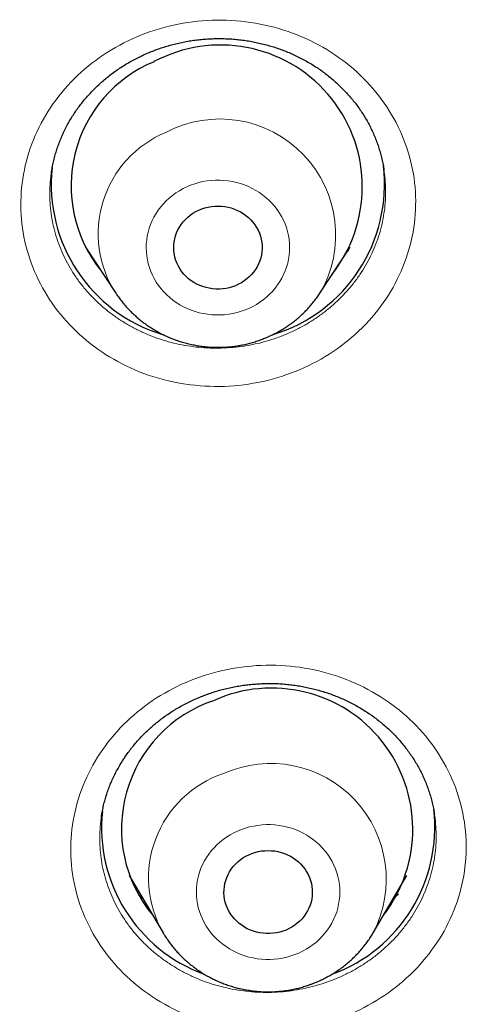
# Model space of a CAD drawing. Header units: millimetres. Extents: x 8 to 450, y 12 to 574.
# Tile 172 of 256: x 243.78 to 248.33, y 485 to 495.02. Entities that reach past the tile are written whole.
import ezdxf

# ---------------------------------------------------------------- set-up
doc = ezdxf.new("R2010")
doc.units = ezdxf.units.MM

msp = doc.modelspace()

# ---------------------------------------------------------------- linework, layer by layer
at = {"color": 7, "linetype": 'Continuous', "lineweight": 30}
for p, q in [((247.489, 493.493), (247.488, 493.496)), ((244.104, 493.473), (244.103, 493.47)), ((244.449, 492.707), (244.759, 492.237)), ((246.836, 492.237), (247.146, 492.707)), ((244.485, 492.653), (244.474, 492.663)), ((247.127, 492.672), (247.116, 492.661)), ((248.003, 486.931), (248.002, 486.933)), ((244.895, 486.309), (245.239, 485.725)), ((247.379, 485.725), (247.723, 486.309)), ((247.379, 485.725), (247.378, 485.724))]:
    msp.add_line(p, q, dxfattribs=at)
at = {"color": 252, "linetype": 'Continuous', "lineweight": 0}
for p, q in [((244.485, 492.652), (244.475, 492.663)), ((247.126, 492.671), (247.115, 492.661)), ((245.251, 485.706), (245.24, 485.724)), ((247.378, 485.724), (247.376, 485.72))]:
    msp.add_line(p, q, dxfattribs=at)
at = {"color": 252, "linetype": 'Continuous', "lineweight": 0, "flags": 128}
for points in [[(246.114, 492.083), (246.153, 492.102), (246.19, 492.123), (246.226, 492.146), (246.26, 492.171), (246.293, 492.197), (246.324, 492.226), (246.353, 492.256), (246.38, 492.288), (246.405, 492.321), (246.428, 492.355), (246.449, 492.391), (246.467, 492.428), (246.483, 492.466), (246.497, 492.504), (246.508, 492.543), (246.517, 492.583), (246.523, 492.624), (246.527, 492.664), (246.528, 492.705), (246.526, 492.745), (246.522, 492.786), (246.516, 492.826), (246.507, 492.866), (246.495, 492.905), (246.481, 492.944), (246.465, 492.981), (246.446, 493.018), (246.425, 493.053), (246.402, 493.088), (246.376, 493.121), (246.349, 493.152), (246.319, 493.182), (246.288, 493.21), (246.255, 493.237), (246.221, 493.261), (246.185, 493.284), (246.147, 493.304), (246.109, 493.323), (246.069, 493.339), (246.029, 493.353), (245.987, 493.365), (245.945, 493.374), (245.902, 493.381), (245.859, 493.386), (245.816, 493.388), (245.773, 493.388), (245.73, 493.385), (245.687, 493.38), (245.644, 493.373), (245.602, 493.363), (245.561, 493.351), (245.52, 493.337), (245.481, 493.32), (245.442, 493.302), (245.405, 493.281), (245.369, 493.258), (245.335, 493.233), (245.302, 493.206), (245.271, 493.178), (245.242, 493.148), (245.215, 493.116), (245.19, 493.083), (245.167, 493.048), (245.146, 493.013), (245.128, 492.976), (245.112, 492.938), (245.098, 492.9), (245.087, 492.86), (245.078, 492.82), (245.072, 492.78), (245.068, 492.74), (245.067, 492.699), (245.069, 492.658), (245.073, 492.618), (245.079, 492.578), (245.088, 492.538), (245.1, 492.499), (245.114, 492.46), (245.13, 492.422), (245.149, 492.386), (245.17, 492.35), (245.193, 492.316), (245.219, 492.283), (245.246, 492.252), (245.276, 492.222), (245.307, 492.193), (245.34, 492.167), (245.374, 492.142), (245.41, 492.12), (245.448, 492.099), (245.486, 492.081), (245.526, 492.065), (245.566, 492.051), (245.608, 492.039), (245.65, 492.03), (245.693, 492.023), (245.736, 492.018), (245.779, 492.016), (245.822, 492.016), (245.865, 492.018), (245.908, 492.023), (245.951, 492.031), (245.993, 492.04), (246.034, 492.053), (246.075, 492.067), (246.114, 492.083)], [(246.58, 485.504), (246.62, 485.52), (246.659, 485.538), (246.696, 485.559), (246.732, 485.581), (246.767, 485.606), (246.8, 485.632), (246.831, 485.66), (246.86, 485.69), (246.888, 485.722), (246.913, 485.755), (246.936, 485.789), (246.957, 485.825), (246.976, 485.861), (246.993, 485.899), (247.007, 485.937), (247.018, 485.977), (247.027, 486.016), (247.034, 486.057), (247.038, 486.097), (247.039, 486.138), (247.038, 486.178), (247.035, 486.219), (247.029, 486.259), (247.02, 486.299), (247.009, 486.338), (246.995, 486.377), (246.979, 486.415), (246.96, 486.451), (246.94, 486.487), (246.917, 486.522), (246.892, 486.555), (246.864, 486.587), (246.835, 486.617), (246.804, 486.645), (246.772, 486.672), (246.738, 486.697), (246.702, 486.72), (246.665, 486.74), (246.626, 486.759), (246.587, 486.776), (246.546, 486.79), (246.505, 486.802), (246.463, 486.812), (246.42, 486.819), (246.377, 486.824), (246.334, 486.827), (246.291, 486.827), (246.247, 486.825), (246.204, 486.82), (246.162, 486.813), (246.12, 486.804), (246.078, 486.792), (246.038, 486.778), (245.998, 486.762), (245.959, 486.743), (245.922, 486.723), (245.886, 486.7), (245.851, 486.676), (245.818, 486.649), (245.787, 486.621), (245.758, 486.591), (245.73, 486.56), (245.705, 486.527), (245.682, 486.492), (245.661, 486.457), (245.642, 486.42), (245.625, 486.383), (245.611, 486.344), (245.6, 486.305), (245.591, 486.265), (245.584, 486.225), (245.58, 486.185), (245.579, 486.144), (245.58, 486.103), (245.583, 486.063), (245.59, 486.022), (245.598, 485.983), (245.609, 485.943), (245.623, 485.905), (245.639, 485.867), (245.658, 485.83), (245.678, 485.794), (245.701, 485.76), (245.726, 485.727), (245.754, 485.695), (245.783, 485.665), (245.814, 485.636), (245.846, 485.61), (245.881, 485.585), (245.916, 485.562), (245.953, 485.541), (245.992, 485.522), (246.031, 485.506), (246.072, 485.492), (246.113, 485.479), (246.155, 485.47), (246.198, 485.462), (246.241, 485.457), (246.284, 485.455), (246.327, 485.455), (246.371, 485.457), (246.414, 485.461), (246.456, 485.468), (246.498, 485.478), (246.54, 485.49), (246.58, 485.504)]]:
    msp.add_lwpolyline(points, dxfattribs=at)
at = {"color": 7, "linetype": 'Continuous', "lineweight": 30, "flags": 128}
for points in [[(245.602, 493.083), (245.633, 493.096), (245.666, 493.106), (245.699, 493.114), (245.732, 493.12), (245.766, 493.124), (245.8, 493.125), (245.834, 493.123), (245.868, 493.12), (245.901, 493.113), (245.934, 493.105), (245.966, 493.094), (245.997, 493.081), (246.027, 493.066), (246.056, 493.048), (246.083, 493.029), (246.108, 493.008), (246.132, 492.985), (246.154, 492.96), (246.174, 492.934), (246.191, 492.907), (246.207, 492.878), (246.22, 492.849), (246.23, 492.818), (246.238, 492.787), (246.244, 492.755), (246.247, 492.724), (246.247, 492.692), (246.245, 492.66), (246.241, 492.628), (246.233, 492.597), (246.224, 492.566), (246.211, 492.536), (246.197, 492.507), (246.18, 492.479), (246.161, 492.453), (246.14, 492.428), (246.117, 492.404), (246.092, 492.382), (246.066, 492.362), (246.037, 492.344), (246.008, 492.328), (245.977, 492.314), (245.946, 492.303), (245.913, 492.293), (245.88, 492.286), (245.846, 492.281), (245.812, 492.279), (245.778, 492.279), (245.744, 492.282), (245.71, 492.287), (245.677, 492.294), (245.645, 492.304), (245.613, 492.316), (245.583, 492.33), (245.553, 492.347), (245.526, 492.365), (245.499, 492.385), (245.475, 492.407), (245.452, 492.431), (245.431, 492.456), (245.412, 492.483), (245.396, 492.511), (245.382, 492.54), (245.37, 492.57), (245.36, 492.601), (245.354, 492.632), (245.349, 492.664), (245.348, 492.696), (245.348, 492.728), (245.352, 492.76), (245.358, 492.791), (245.366, 492.822), (245.377, 492.853), (245.39, 492.882), (245.406, 492.911), (245.424, 492.938), (245.444, 492.964), (245.466, 492.988), (245.49, 493.011), (245.516, 493.032), (245.543, 493.051), (245.572, 493.068), (245.602, 493.083)], [(246.142, 486.533), (246.174, 486.544), (246.207, 486.553), (246.24, 486.559), (246.274, 486.562), (246.308, 486.564), (246.342, 486.562), (246.376, 486.559), (246.409, 486.553), (246.442, 486.545), (246.474, 486.534), (246.506, 486.521), (246.536, 486.506), (246.564, 486.489), (246.592, 486.47), (246.617, 486.449), (246.641, 486.426), (246.663, 486.402), (246.683, 486.376), (246.701, 486.348), (246.717, 486.32), (246.73, 486.29), (246.741, 486.26), (246.749, 486.229), (246.755, 486.198), (246.758, 486.166), (246.759, 486.134), (246.757, 486.102), (246.753, 486.07), (246.746, 486.039), (246.736, 486.008), (246.724, 485.978), (246.71, 485.949), (246.693, 485.921), (246.675, 485.894), (246.654, 485.869), (246.631, 485.845), (246.606, 485.823), (246.58, 485.803), (246.552, 485.785), (246.523, 485.769), (246.492, 485.754), (246.46, 485.743), (246.428, 485.733), (246.395, 485.726), (246.361, 485.721), (246.327, 485.718), (246.293, 485.718), (246.259, 485.721), (246.225, 485.725), (246.192, 485.732), (246.16, 485.742), (246.128, 485.754), (246.097, 485.768), (246.068, 485.784), (246.04, 485.802), (246.013, 485.822), (245.989, 485.844), (245.966, 485.868), (245.945, 485.893), (245.926, 485.919), (245.909, 485.947), (245.894, 485.976), (245.882, 486.006), (245.873, 486.037), (245.866, 486.068), (245.861, 486.1), (245.859, 486.132), (245.86, 486.164), (245.863, 486.196), (245.869, 486.227), (245.877, 486.258), (245.887, 486.289), (245.901, 486.318), (245.916, 486.347), (245.934, 486.374), (245.954, 486.4), (245.975, 486.425), (245.999, 486.447), (246.025, 486.469), (246.052, 486.488), (246.081, 486.505), (246.111, 486.52), (246.142, 486.533)], [(245.24, 485.724), (245.24, 485.724), (245.239, 485.725)]]:
    msp.add_lwpolyline(points, dxfattribs=at)
at = {"color": 7, "linetype": 'Continuous', "lineweight": 30}
for centre, radius, start, end in [((245.825, 493.321), 1.443, 323.651, 118.0437), ((245.672, 493.329), 1.37, 112.5414, 219.0513), ((245.696, 493.344), 1.596, 173.8102, 253.1203), ((245.899, 493.344), 1.595, 286.775, 6.8928), ((246.345, 486.78), 1.437, 322.4592, 114.3951), ((246.19, 486.785), 1.375, 108.5867, 219.8213), ((246.2, 486.798), 1.588, 173.9489, 250.0689), ((246.418, 486.797), 1.588, 289.9166, 6.7133)]:
    msp.add_arc(centre, radius, start, end, dxfattribs=at)
at = {"color": 252, "linetype": 'Continuous', "lineweight": 0}
for centre, radius, start, end in [((245.818, 492.832), 1.179, 329.668, 117.8555), ((245.697, 492.843), 1.118, 112.6202, 212.9264), ((246.333, 486.271), 1.179, 332.4405, 113.9486), ((246.216, 486.284), 1.125, 108.7335, 209.7541)]:
    msp.add_arc(centre, radius, start, end, dxfattribs=at)
for points, knots in [([(244.928, 494.828), (245.048, 494.882), (245.172, 494.925), (245.425, 494.987), (245.557, 495.007), (245.82, 495.022), (245.951, 495.017), (246.212, 494.985), (246.342, 494.956), (246.713, 494.838), (246.945, 494.712), (247.336, 494.391), (247.498, 494.192), (247.669, 493.865), (247.715, 493.748), (247.781, 493.513), (247.801, 493.393), (247.816, 493.149), (247.81, 493.025), (247.774, 492.785), (247.743, 492.666), (247.655, 492.433), (247.6, 492.322), (247.467, 492.112), (247.389, 492.012), (247.213, 491.828), (247.116, 491.745), (246.907, 491.597), (246.792, 491.532), (246.554, 491.424), (246.429, 491.381), (246.174, 491.319), (246.045, 491.299), (245.781, 491.284), (245.648, 491.289), (245.389, 491.321), (245.261, 491.349), (245.01, 491.429), (244.891, 491.48), (244.666, 491.602), (244.558, 491.675), (244.362, 491.837), (244.273, 491.926), (244.115, 492.119), (244.046, 492.225), (243.875, 492.553), (243.808, 492.794), (243.779, 493.279), (243.816, 493.527), (243.946, 493.872), (244.002, 493.985), (244.136, 494.196), (244.213, 494.295), (244.389, 494.478), (244.487, 494.562), (244.697, 494.71), (244.809, 494.774), (244.928, 494.828)], [0, 0, 0, 0, 0.03125, 0.03125, 0.0625, 0.0625, 0.09375, 0.09375, 0.125, 0.125, 0.1875, 0.1875, 0.25, 0.25, 0.28125, 0.28125, 0.3125, 0.3125, 0.34375, 0.34375, 0.375, 0.375, 0.40625, 0.40625, 0.4375, 0.4375, 0.46875, 0.46875, 0.5, 0.5, 0.53125, 0.53125, 0.5625, 0.5625, 0.59375, 0.59375, 0.625, 0.625, 0.65625, 0.65625, 0.6875, 0.6875, 0.71875, 0.71875, 0.75, 0.75, 0.8125, 0.8125, 0.875, 0.875, 0.90625, 0.90625, 0.9375, 0.9375, 0.96875, 0.96875, 1, 1, 1, 1]), ([(244.103, 493.47), (244.1, 493.454), (244.092, 493.403), (244.086, 493.316), (244.085, 493.209), (244.092, 493.102), (244.106, 492.996), (244.128, 492.891), (244.158, 492.788), (244.196, 492.687), (244.24, 492.589), (244.292, 492.494), (244.35, 492.402), (244.415, 492.314), (244.487, 492.231), (244.564, 492.152), (244.647, 492.078), (244.735, 492.01), (244.828, 491.947), (244.926, 491.891), (245.027, 491.84), (245.132, 491.796), (245.239, 491.759), (245.35, 491.728), (245.462, 491.705), (245.576, 491.688), (245.691, 491.679), (245.806, 491.677), (245.921, 491.682), (246.036, 491.694), (246.15, 491.713), (246.262, 491.74), (246.373, 491.773), (246.483, 491.815), (246.591, 491.863), (246.694, 491.918), (246.791, 491.979), (246.883, 492.045), (246.969, 492.116), (247.051, 492.192), (247.126, 492.273), (247.196, 492.359), (247.259, 492.449), (247.316, 492.543), (247.365, 492.64), (247.408, 492.739), (247.443, 492.841), (247.47, 492.945), (247.49, 493.051), (247.503, 493.157), (247.507, 493.264), (247.503, 493.371), (247.497, 493.447), (247.49, 493.487), (247.489, 493.493)], [0, 0, 0, 0, 0.008893, 0.028594, 0.048362, 0.068153, 0.087921, 0.107622, 0.127317, 0.14708, 0.166865, 0.186628, 0.206323, 0.226003, 0.245751, 0.265521, 0.285268, 0.304949, 0.32461, 0.344339, 0.36409, 0.383818, 0.403479, 0.423128, 0.442843, 0.462582, 0.482297, 0.501946, 0.521592, 0.541306, 0.561042, 0.580756, 0.600402, 0.62086, 0.641343, 0.661801, 0.681457, 0.701181, 0.720927, 0.74065, 0.760306, 0.77998, 0.799721, 0.819485, 0.839226, 0.8589, 0.87859, 0.898346, 0.918126, 0.937883, 0.957572, 0.977268, 0.997032, 1, 1, 1, 1]), ([(245.564, 488.312), (245.688, 488.359), (245.814, 488.393), (246.072, 488.439), (246.205, 488.451), (246.469, 488.449), (246.6, 488.437), (246.857, 488.388), (246.985, 488.351), (247.347, 488.21), (247.57, 488.07), (247.936, 487.726), (248.084, 487.517), (248.23, 487.18), (248.268, 487.062), (248.316, 486.823), (248.327, 486.702), (248.324, 486.459), (248.31, 486.336), (248.256, 486.098), (248.216, 485.982), (248.112, 485.755), (248.048, 485.648), (247.9, 485.447), (247.814, 485.352), (247.625, 485.18), (247.523, 485.104), (247.303, 484.969), (247.184, 484.911), (246.938, 484.819), (246.809, 484.784), (246.55, 484.738), (246.42, 484.727), (246.155, 484.728), (246.023, 484.741), (245.766, 484.79), (245.64, 484.826), (245.396, 484.921), (245.281, 484.979), (245.065, 485.115), (244.963, 485.194), (244.779, 485.367), (244.697, 485.461), (244.553, 485.664), (244.491, 485.774), (244.345, 486.111), (244.296, 486.356), (244.302, 486.841), (244.358, 487.085), (244.513, 487.421), (244.577, 487.53), (244.726, 487.732), (244.811, 487.825), (244.999, 487.997), (245.104, 488.075), (245.324, 488.209), (245.441, 488.266), (245.564, 488.312)], [0, 0, 0, 0, 0.03125, 0.03125, 0.0625, 0.0625, 0.09375, 0.09375, 0.125, 0.125, 0.1875, 0.1875, 0.25, 0.25, 0.28125, 0.28125, 0.3125, 0.3125, 0.34375, 0.34375, 0.375, 0.375, 0.40625, 0.40625, 0.4375, 0.4375, 0.46875, 0.46875, 0.5, 0.5, 0.53125, 0.53125, 0.5625, 0.5625, 0.59375, 0.59375, 0.625, 0.625, 0.65625, 0.65625, 0.6875, 0.6875, 0.71875, 0.71875, 0.75, 0.75, 0.8125, 0.8125, 0.875, 0.875, 0.90625, 0.90625, 0.9375, 0.9375, 0.96875, 0.96875, 1, 1, 1, 1]), ([(244.612, 486.908), (244.609, 486.892), (244.601, 486.841), (244.595, 486.754), (244.593, 486.647), (244.6, 486.54), (244.614, 486.434), (244.637, 486.33), (244.667, 486.227), (244.704, 486.126), (244.749, 486.028), (244.8, 485.933), (244.859, 485.842), (244.924, 485.754), (244.996, 485.671), (245.073, 485.592), (245.156, 485.519), (245.244, 485.451), (245.338, 485.388), (245.435, 485.332), (245.536, 485.281), (245.641, 485.237), (245.749, 485.2), (245.859, 485.17), (245.972, 485.146), (246.086, 485.13), (246.201, 485.12), (246.316, 485.118), (246.432, 485.123), (246.547, 485.135), (246.661, 485.155), (246.774, 485.181), (246.887, 485.215), (246.998, 485.257), (247.105, 485.305), (247.207, 485.36), (247.303, 485.419), (247.395, 485.485), (247.482, 485.556), (247.563, 485.632), (247.639, 485.713), (247.709, 485.799), (247.772, 485.888), (247.829, 485.982), (247.879, 486.078), (247.921, 486.178), (247.957, 486.28), (247.984, 486.384), (248.005, 486.489), (248.017, 486.595), (248.022, 486.701), (248.018, 486.808), (248.011, 486.885), (248.004, 486.925), (248.003, 486.931)], [0, 0, 0, 0, 0.008999, 0.028774, 0.048571, 0.068346, 0.088054, 0.107754, 0.127521, 0.147312, 0.167079, 0.186779, 0.206458, 0.226204, 0.245972, 0.265718, 0.285397, 0.305048, 0.324767, 0.344508, 0.364226, 0.383878, 0.403511, 0.423211, 0.442934, 0.462634, 0.482268, 0.501898, 0.521595, 0.541315, 0.561013, 0.580643, 0.601077, 0.621537, 0.641971, 0.661615, 0.681327, 0.701061, 0.720773, 0.740418, 0.760088, 0.779826, 0.799586, 0.819324, 0.838995, 0.858687, 0.878447, 0.89823, 0.91799, 0.937683, 0.957385, 0.977154, 0.996947, 1, 1, 1, 1]), ([(245.039, 486.065), (245.031, 486.072), (245.014, 486.088), (244.998, 486.105), (244.989, 486.114)], [0, 0, 0, 0, 0.454687, 1, 1, 1, 1]), ([(247.633, 486.121), (247.62, 486.107), (247.604, 486.091), (247.586, 486.075), (247.583, 486.072)], [0, 0, 0, 0, 0.826457, 1, 1, 1, 1])]:
    msp.add_open_spline(points, degree=3, knots=knots, dxfattribs=at)
at = {"color": 7, "linetype": 'Continuous', "lineweight": 30}
for points, knots in [([(245.048, 494.667), (245.058, 494.671), (245.086, 494.684), (245.133, 494.703), (245.191, 494.725), (245.249, 494.744), (245.308, 494.762), (245.369, 494.778), (245.429, 494.791), (245.49, 494.803), (245.552, 494.812), (245.614, 494.82), (245.676, 494.825), (245.738, 494.829), (245.8, 494.83), (245.862, 494.829), (245.924, 494.827), (245.986, 494.822), (246.048, 494.815), (246.11, 494.806), (246.171, 494.795), (246.231, 494.781), (246.291, 494.766), (246.351, 494.749), (246.409, 494.73), (246.466, 494.709), (246.522, 494.687), (246.578, 494.662), (246.633, 494.635), (246.688, 494.606), (246.74, 494.576), (246.792, 494.544), (246.842, 494.51), (246.891, 494.475), (246.937, 494.438), (246.982, 494.4), (247.026, 494.36), (247.068, 494.319), (247.109, 494.276), (247.149, 494.231), (247.186, 494.186), (247.222, 494.139), (247.255, 494.09), (247.287, 494.041), (247.317, 493.992), (247.344, 493.941), (247.369, 493.889), (247.393, 493.836), (247.414, 493.782), (247.433, 493.728), (247.45, 493.673), (247.465, 493.618), (247.477, 493.562), (247.485, 493.52), (247.489, 493.497), (247.489, 493.493)], [0, 0, 0, 0, 0.00953, 0.028789, 0.04796, 0.067103, 0.086266, 0.105479, 0.124756, 0.143938, 0.16323, 0.182547, 0.201787, 0.220913, 0.24001, 0.259172, 0.278329, 0.29752, 0.316773, 0.335975, 0.355195, 0.374527, 0.393862, 0.413053, 0.432047, 0.45109, 0.470291, 0.489597, 0.50898, 0.528408, 0.54785, 0.567269, 0.586629, 0.605901, 0.625058, 0.644127, 0.663334, 0.68271, 0.702191, 0.721746, 0.741344, 0.760953, 0.780533, 0.800052, 0.81948, 0.838794, 0.858178, 0.877805, 0.897527, 0.917235, 0.936791, 0.956211, 0.975829, 0.995433, 1, 1, 1, 1]), ([(244.103, 493.47), (244.103, 493.472), (244.106, 493.493), (244.113, 493.533), (244.125, 493.59), (244.14, 493.646), (244.157, 493.701), (244.176, 493.756), (244.197, 493.809), (244.22, 493.862), (244.245, 493.915), (244.273, 493.967), (244.302, 494.017), (244.334, 494.067), (244.367, 494.115), (244.402, 494.162), (244.439, 494.209), (244.478, 494.254), (244.519, 494.297), (244.561, 494.339), (244.605, 494.38), (244.651, 494.42), (244.698, 494.457), (244.746, 494.494), (244.796, 494.528), (244.847, 494.561), (244.9, 494.592), (244.953, 494.621), (245.003, 494.646), (245.035, 494.661), (245.048, 494.667)], [0, 0, 0, 0, 0.004066, 0.042033, 0.079947, 0.117742, 0.155361, 0.192748, 0.230034, 0.267308, 0.304825, 0.34246, 0.379972, 0.417238, 0.454215, 0.491515, 0.528729, 0.565943, 0.603211, 0.640513, 0.677433, 0.714561, 0.751744, 0.788789, 0.825699, 0.862442, 0.899476, 0.93646, 0.973486, 1, 1, 1, 1]), ([(244.759, 492.236), (244.76, 492.235), (244.77, 492.219), (244.791, 492.19), (244.822, 492.149), (244.856, 492.109), (244.891, 492.07), (244.928, 492.033), (244.966, 491.998), (245.006, 491.964), (245.048, 491.932), (245.091, 491.901), (245.135, 491.873), (245.181, 491.846), (245.227, 491.821), (245.275, 491.798), (245.324, 491.777), (245.374, 491.759), (245.424, 491.742), (245.476, 491.727), (245.528, 491.715), (245.58, 491.705), (245.633, 491.697), (245.686, 491.691), (245.739, 491.687), (245.793, 491.686), (245.847, 491.687), (245.9, 491.69), (245.953, 491.696), (246.006, 491.703), (246.059, 491.713), (246.111, 491.725), (246.163, 491.739), (246.213, 491.756), (246.262, 491.774), (246.298, 491.789), (246.317, 491.797), (246.321, 491.799)], [0, 0, 0, 0, 0.002035, 0.031774, 0.061539, 0.091333, 0.121155, 0.151007, 0.180887, 0.210797, 0.240736, 0.270703, 0.300698, 0.33072, 0.360768, 0.39084, 0.420936, 0.451053, 0.481191, 0.511348, 0.541522, 0.571712, 0.601915, 0.63213, 0.662355, 0.692588, 0.722828, 0.753071, 0.783317, 0.813561, 0.843804, 0.874042, 0.904275, 0.934498, 0.964711, 0.993272, 1, 1, 1, 1]), ([(246.321, 491.799), (246.331, 491.804), (246.358, 491.816), (246.4, 491.838), (246.446, 491.864), (246.491, 491.892), (246.535, 491.922), (246.577, 491.954), (246.618, 491.988), (246.657, 492.023), (246.694, 492.06), (246.73, 492.098), (246.764, 492.138), (246.796, 492.179), (246.82, 492.212), (246.833, 492.232), (246.836, 492.237)], [0, 0, 0, 0, 0.051515, 0.128679, 0.205821, 0.282911, 0.359946, 0.43692, 0.51383, 0.590673, 0.667444, 0.744143, 0.820765, 0.897311, 0.973778, 1, 1, 1, 1]), ([(245.666, 488.146), (245.676, 488.15), (245.705, 488.16), (245.753, 488.177), (245.812, 488.195), (245.872, 488.21), (245.933, 488.224), (245.994, 488.236), (246.055, 488.246), (246.117, 488.254), (246.179, 488.259), (246.242, 488.263), (246.304, 488.265), (246.366, 488.264), (246.428, 488.262), (246.49, 488.257), (246.552, 488.25), (246.613, 488.242), (246.674, 488.231), (246.735, 488.218), (246.795, 488.203), (246.855, 488.187), (246.914, 488.168), (246.971, 488.147), (247.028, 488.125), (247.083, 488.101), (247.138, 488.074), (247.192, 488.046), (247.245, 488.016), (247.297, 487.984), (247.347, 487.951), (247.397, 487.916), (247.444, 487.879), (247.49, 487.841), (247.534, 487.802), (247.576, 487.761), (247.617, 487.719), (247.656, 487.675), (247.694, 487.63), (247.729, 487.583), (247.764, 487.535), (247.796, 487.486), (247.826, 487.436), (247.854, 487.386), (247.88, 487.334), (247.903, 487.282), (247.925, 487.229), (247.944, 487.175), (247.962, 487.12), (247.977, 487.065), (247.99, 487.009), (247.998, 486.964), (248.002, 486.938), (248.003, 486.931)], [0, 0, 0, 0, 0.009884, 0.029819, 0.049665, 0.069485, 0.089327, 0.109223, 0.129185, 0.149055, 0.169039, 0.189049, 0.208978, 0.228786, 0.248574, 0.268425, 0.288273, 0.308158, 0.328112, 0.347991, 0.367917, 0.38796, 0.408006, 0.427904, 0.447594, 0.467329, 0.487243, 0.507267, 0.527372, 0.547527, 0.567699, 0.587849, 0.607942, 0.627946, 0.647832, 0.667627, 0.687561, 0.70768, 0.727909, 0.748218, 0.768573, 0.788941, 0.809284, 0.829565, 0.849755, 0.869828, 0.889969, 0.910351, 0.930834, 0.951309, 0.971631, 0.991812, 1, 1, 1, 1]), ([(244.611, 486.908), (244.614, 486.923), (244.619, 486.957), (244.63, 487.01), (244.644, 487.066), (244.66, 487.122), (244.679, 487.177), (244.699, 487.231), (244.722, 487.284), (244.746, 487.336), (244.773, 487.388), (244.802, 487.438), (244.833, 487.488), (244.866, 487.537), (244.901, 487.585), (244.937, 487.631), (244.975, 487.676), (245.016, 487.72), (245.057, 487.762), (245.101, 487.803), (245.146, 487.843), (245.193, 487.881), (245.241, 487.918), (245.29, 487.953), (245.341, 487.986), (245.393, 488.017), (245.447, 488.047), (245.501, 488.075), (245.557, 488.101), (245.612, 488.125), (245.648, 488.139), (245.666, 488.146)], [0, 0, 0, 0, 0.0278964, 0.063348, 0.0988245, 0.1342559, 0.1695804, 0.2047434, 0.2396928, 0.2745037, 0.3093216, 0.3442923, 0.3794051, 0.4144475, 0.4492513, 0.4837276, 0.51855, 0.5532769, 0.5879898, 0.6227619, 0.6574897, 0.6920226, 0.7266423, 0.7613395, 0.7959433, 0.8303922, 0.8647106, 0.8992889, 0.9338079, 0.968354, 1, 1, 1, 1]), ([(245.039, 486.066), (245.028, 486.076), (245.011, 486.092), (244.994, 486.108), (244.988, 486.114)], [0, 0, 0, 0, 0.6224872, 1, 1, 1, 1]), ([(247.634, 486.122), (247.624, 486.111), (247.608, 486.095), (247.591, 486.08), (247.584, 486.074)], [0, 0, 0, 0, 0.627782, 1, 1, 1, 1]), ([(245.241, 485.724), (245.246, 485.714), (245.261, 485.69), (245.286, 485.652), (245.317, 485.61), (245.349, 485.569), (245.383, 485.53), (245.419, 485.492), (245.457, 485.455), (245.496, 485.421), (245.537, 485.388), (245.579, 485.356), (245.623, 485.327), (245.668, 485.299), (245.714, 485.273), (245.761, 485.249), (245.809, 485.227), (245.859, 485.207), (245.909, 485.189), (245.96, 485.174), (246.011, 485.16), (246.063, 485.149), (246.116, 485.14), (246.169, 485.133), (246.222, 485.128), (246.276, 485.125), (246.329, 485.125), (246.383, 485.127), (246.436, 485.131), (246.489, 485.138), (246.542, 485.146), (246.595, 485.157), (246.646, 485.17), (246.697, 485.185), (246.733, 485.198), (246.753, 485.205), (246.757, 485.207)], [0, 0, 0, 0, 0.019331, 0.049459, 0.079613, 0.109796, 0.140007, 0.170247, 0.200517, 0.230816, 0.261145, 0.291503, 0.32189, 0.352304, 0.382745, 0.413212, 0.443703, 0.474218, 0.504753, 0.535309, 0.565883, 0.596474, 0.627079, 0.657698, 0.688327, 0.718966, 0.749612, 0.780264, 0.810919, 0.841574, 0.872228, 0.902879, 0.933525, 0.964163, 0.993136, 1, 1, 1, 1]), ([(246.757, 485.207), (246.768, 485.211), (246.795, 485.221), (246.839, 485.24), (246.886, 485.264), (246.933, 485.289), (246.979, 485.316), (247.023, 485.345), (247.066, 485.376), (247.108, 485.409), (247.148, 485.443), (247.186, 485.479), (247.223, 485.516), (247.258, 485.555), (247.291, 485.596), (247.322, 485.638), (247.351, 485.68), (247.369, 485.71), (247.378, 485.724)], [0, 0, 0, 0, 0.04277, 0.106998, 0.171211, 0.235387, 0.299523, 0.363615, 0.427659, 0.491651, 0.555588, 0.619468, 0.683288, 0.747045, 0.81074, 0.87437, 0.937934, 1, 1, 1, 1])]:
    msp.add_open_spline(points, degree=3, knots=knots, dxfattribs=at)

doc.saveas('drawing.dxf')
